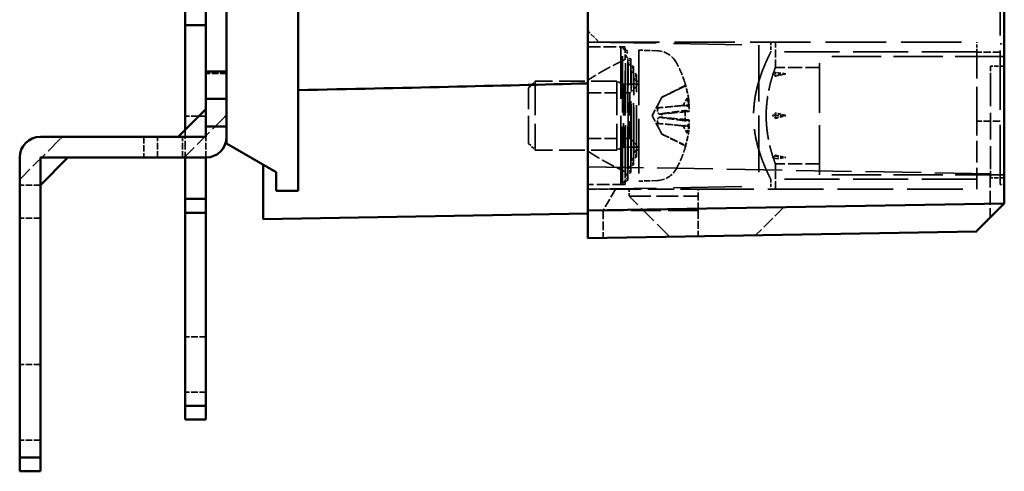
# Model space of a CAD drawing. Header units: millimetres. Extents: x 64 to 402, y 85 to 280.
# Tile 17 of 23: x 209 to 280, y 85 to 118. Entities that reach past the tile are written whole.
import ezdxf

# ---------------------------------------------------------------- set-up
doc = ezdxf.new("R2010")
doc.units = ezdxf.units.MM
doc.linetypes.add('DASHED', pattern=[0.2068, 0.1655, -0.0413])
doc.layers.add('Arêtes cachées(celduc)', color=7, linetype='DASHED', lineweight=35)
doc.layers.add('Arêtes visibles(celduc)', color=7, linetype='Continuous', lineweight=50)

msp = doc.modelspace()

# ---------------------------------------------------------------- linework, layer by layer
at = {"layer": 'Arêtes cachées(celduc)', "ltscale": 26.112186}
msp.add_line((280.076, 106.132), (280.076, 122.332), dxfattribs=at)
at = {"layer": 'Arêtes cachées(celduc)', "ltscale": 2.153776}
msp.add_line((250.976, 116.462), (250.176, 117.262), dxfattribs=at)
at = {"layer": 'Arêtes cachées(celduc)', "ltscale": 29.98979}
for p, q in [((250.176, 116.462), (262.576, 116.245)), ((250.176, 105.782), (262.576, 105.998))]:
    msp.add_line(p, q, dxfattribs=at)
at = {"layer": 'Arêtes cachées(celduc)', "ltscale": 1.52292}
msp.add_line((250.176, 116.462), (250.976, 116.462), dxfattribs=at)
at = {"layer": 'Arêtes cachées(celduc)', "ltscale": 26.499033}
msp.add_line((250.976, 116.462), (278.376, 116.462), dxfattribs=at)
at = {"layer": 'Arêtes cachées(celduc)', "ltscale": 1.377193}
for p, q in [((263.441, 116.462), (263.441, 115.738)), ((263.441, 106.505), (263.441, 105.782))]:
    msp.add_line(p, q, dxfattribs=at)
at = {"layer": 'Arêtes cachées(celduc)', "ltscale": 3.502847}
for p, q in [((263.776, 114.622), (263.776, 116.462)), ((263.776, 105.782), (263.776, 107.622))]:
    msp.add_line(p, q, dxfattribs=at)
at = {"layer": 'Arêtes cachées(celduc)', "ltscale": 1.389656}
msp.add_line((278.376, 115.732), (278.376, 116.462), dxfattribs=at)
at = {"layer": 'Arêtes cachées(celduc)', "ltscale": 30.107428}
msp.add_line((252.576, 106.122), (252.576, 116.122), dxfattribs=at)
at = {"layer": 'Arêtes cachées(celduc)', "ltscale": 0.282458}
for p, q in [((252.697, 115.987), (252.76, 116.122)), ((252.697, 106.256), (252.76, 106.122))]:
    msp.add_line(p, q, dxfattribs=at)
at = {"layer": 'Arêtes cachées(celduc)', "ltscale": 24.637936}
msp.add_line((252.697, 106.256), (252.697, 115.987), dxfattribs=at)
at = {"layer": 'Arêtes cachées(celduc)', "ltscale": 0.807604}
for p, q in [((253.081, 115.808), (252.697, 115.987)), ((252.902, 115.423), (253.081, 115.808)), ((253.287, 115.244), (252.902, 115.423)), ((253.107, 114.859), (253.287, 115.244)), ((253.492, 114.68), (253.107, 114.859)), ((253.312, 114.296), (253.492, 114.68)), ((253.697, 114.116), (253.312, 114.296)), ((253.518, 113.732), (253.697, 114.116)), ((253.697, 108.127), (253.312, 107.948)), ((253.312, 107.948), (253.492, 107.563)), ((253.518, 108.511), (253.697, 108.127)), ((253.492, 107.563), (253.107, 107.384)), ((253.107, 107.384), (253.287, 106.999)), ((253.081, 106.435), (252.697, 106.256)), ((253.287, 106.999), (252.902, 106.82)), ((252.902, 106.82), (253.081, 106.435))]:
    msp.add_line(p, q, dxfattribs=at)
at = {"layer": 'Arêtes cachées(celduc)', "ltscale": 2.277434}
for p, q in [((252.876, 115.191), (252.876, 116.122)), ((252.876, 106.122), (252.876, 107.052))]:
    msp.add_line(p, q, dxfattribs=at)
at = {"layer": 'Arêtes cachées(celduc)', "ltscale": 23.729984}
msp.add_line((253.081, 106.435), (253.081, 115.808), dxfattribs=at)
at = {"layer": 'Arêtes cachées(celduc)', "ltscale": 24.053135}
msp.add_line((253.876, 115.872), (253.876, 106.372), dxfattribs=at)
at = {"layer": 'Arêtes cachées(celduc)', "ltscale": 2.577048}
for p, q in [((255.229, 115.824), (253.876, 115.872)), ((255.229, 106.419), (253.876, 106.372))]:
    msp.add_line(p, q, dxfattribs=at)
at = {"layer": 'Arêtes cachées(celduc)', "ltscale": 24.775421}
msp.add_line((262.576, 116.245), (262.576, 105.998), dxfattribs=at)
at = {"layer": 'Arêtes cachées(celduc)', "ltscale": 24.072935}
for p, q in [((278.376, 115.738), (263.441, 115.738)), ((278.376, 106.505), (263.441, 106.505))]:
    msp.add_line(p, q, dxfattribs=at)
at = {"layer": 'Arêtes cachées(celduc)', "ltscale": 14.952118}
for p, q in [((278.376, 110.732), (278.376, 115.732)), ((246.367, 113.622), (246.367, 108.622)), ((252.276, 113.622), (252.276, 108.622))]:
    msp.add_line(p, q, dxfattribs=at)
at = {"layer": 'Arêtes cachées(celduc)', "ltscale": 3.236318}
for p, q in [((280.076, 115.732), (278.376, 115.732)), ((280.076, 110.732), (278.376, 110.732))]:
    msp.add_line(p, q, dxfattribs=at)
at = {"layer": 'Arêtes cachées(celduc)', "ltscale": 0.571033}
for p, q in [((280.376, 116.332), (280.076, 116.332)), ((280.376, 106.132), (280.076, 106.132))]:
    msp.add_line(p, q, dxfattribs=at)
at = {"layer": 'Arêtes cachées(celduc)', "ltscale": 19.679426}
msp.add_line((252.876, 107.052), (252.876, 115.191), dxfattribs=at)
at = {"layer": 'Arêtes cachées(celduc)', "ltscale": 21.782877}
msp.add_line((252.902, 106.82), (252.902, 115.423), dxfattribs=at)
at = {"layer": 'Arêtes cachées(celduc)', "ltscale": 31.312387}
msp.add_line((253.287, 106.999), (253.287, 115.244), dxfattribs=at)
at = {"layer": 'Arêtes cachées(celduc)', "ltscale": 21.774418}
msp.add_line((266.976, 106.822), (266.976, 115.422), dxfattribs=at)
at = {"layer": 'Arêtes cachées(celduc)', "ltscale": 21.598969}
for p, q in [((280.376, 115.422), (266.976, 115.422)), ((280.376, 106.822), (266.976, 106.822))]:
    msp.add_line(p, q, dxfattribs=at)
at = {"layer": 'Arêtes cachées(celduc)', "ltscale": 28.391726}
msp.add_line((253.107, 107.384), (253.107, 114.859), dxfattribs=at)
at = {"layer": 'Arêtes cachées(celduc)', "ltscale": 24.109137}
msp.add_line((253.312, 107.948), (253.312, 114.296), dxfattribs=at)
at = {"layer": 'Arêtes cachées(celduc)', "ltscale": 27.029799}
msp.add_line((253.492, 107.563), (253.492, 114.68), dxfattribs=at)
at = {"layer": 'Arêtes cachées(celduc)', "ltscale": 6.091982}
for p, q in [((266.976, 114.622), (263.776, 114.622)), ((266.976, 107.622), (263.776, 107.622))]:
    msp.add_line(p, q, dxfattribs=at)
at = {"layer": 'Arêtes cachées(celduc)', "ltscale": 0.523795}
for p, q in [((263.776, 114.245), (263.776, 113.98)), ((263.776, 111.122), (263.776, 111.316)), ((263.776, 110.927), (263.776, 111.122)), ((263.776, 108.264), (263.776, 107.998))]:
    msp.add_line(p, q, dxfattribs=at)
at = {"layer": 'Arêtes cachées(celduc)', "ltscale": 2.990344}
for p, q in [((279.376, 113.722), (279.376, 114.722)), ((279.376, 106.622), (279.376, 107.622))]:
    msp.add_line(p, q, dxfattribs=at)
at = {"layer": 'Arêtes cachées(celduc)', "ltscale": 1.903676}
for p, q in [((280.376, 114.722), (279.376, 114.722)), ((280.376, 106.622), (279.376, 106.622))]:
    msp.add_line(p, q, dxfattribs=at)
at = {"layer": 'Arêtes cachées(celduc)', "ltscale": 2.855563}
for p, q in [((223.976, 114.182), (222.476, 114.182)), ((222.476, 111.082), (220.976, 111.082)), ((217.976, 109.582), (217.976, 108.082)), ((218.976, 108.082), (218.976, 109.582)), ((220.776, 108.082), (220.776, 109.582)), ((210.476, 106.082), (208.976, 106.082)), ((210.476, 103.682), (208.976, 103.682)), ((222.476, 95.082), (220.976, 95.082)), ((210.476, 93.082), (208.976, 93.082)), ((222.476, 91.082), (220.976, 91.082)), ((210.476, 87.582), (208.976, 87.582))]:
    msp.add_line(p, q, dxfattribs=at)
at = {"layer": 'Arêtes cachées(celduc)', "ltscale": 1.32133}
for p, q in [((245.876, 113.131), (246.367, 113.622)), ((245.876, 109.112), (246.367, 108.622))]:
    msp.add_line(p, q, dxfattribs=at)
at = {"layer": 'Arêtes cachées(celduc)', "ltscale": 11.249577}
for p, q in [((252.276, 113.622), (246.367, 113.622)), ((252.276, 108.622), (246.367, 108.622))]:
    msp.add_line(p, q, dxfattribs=at)
at = {"layer": 'Arêtes cachées(celduc)', "ltscale": 1.021076}
for p, q in [((252.767, 113.405), (252.276, 113.622)), ((252.767, 108.838), (252.276, 108.622))]:
    msp.add_line(p, q, dxfattribs=at)
at = {"layer": 'Arêtes cachées(celduc)', "ltscale": 19.826548}
msp.add_line((253.518, 108.511), (253.518, 113.732), dxfattribs=at)
at = {"layer": 'Arêtes cachées(celduc)', "ltscale": 0.752861}
for p, q in [((253.876, 113.565), (253.518, 113.732)), ((253.876, 108.679), (253.518, 108.511))]:
    msp.add_line(p, q, dxfattribs=at)
at = {"layer": 'Arêtes cachées(celduc)', "ltscale": 22.74721}
msp.add_line((253.697, 108.127), (253.697, 114.116), dxfattribs=at)
at = {"layer": 'Arêtes cachées(celduc)', "ltscale": 0.538369}
for p, q in [((263.776, 113.98), (263.576, 114.153)), ((263.776, 111.122), (263.576, 111.122)), ((263.776, 108.264), (263.576, 108.091))]:
    msp.add_line(p, q, dxfattribs=at)
at = {"layer": 'Arêtes cachées(celduc)', "ltscale": 1.471025}
for p, q in [((263.776, 113.98), (264.522, 114.153)), ((263.776, 111.122), (264.522, 111.122)), ((263.776, 108.264), (264.522, 108.091))]:
    msp.add_line(p, q, dxfattribs=at)
at = {"layer": 'Arêtes cachées(celduc)', "ltscale": 11.612931}
msp.add_line((279.376, 113.722), (279.376, 107.622), dxfattribs=at)
at = {"layer": 'Arêtes cachées(celduc)', "ltscale": 12.016938}
msp.add_line((245.876, 109.112), (245.876, 113.131), dxfattribs=at)
at = {"layer": 'Arêtes cachées(celduc)', "ltscale": 13.657227}
msp.add_line((252.767, 113.405), (252.767, 108.838), dxfattribs=at)
at = {"layer": 'Arêtes cachées(celduc)', "ltscale": 2.111644}
for p, q in [((253.876, 113.405), (252.767, 113.405)), ((253.876, 108.838), (252.767, 108.838))]:
    msp.add_line(p, q, dxfattribs=at)
at = {"layer": 'Arêtes cachées(celduc)', "ltscale": 1.749924}
for p, q in [((253.226, 112.772), (253.876, 113.422)), ((253.226, 109.472), (253.876, 108.822))]:
    msp.add_line(p, q, dxfattribs=at)
at = {"layer": 'Arêtes cachées(celduc)', "ltscale": 3.395308}
for p, q in [((255.548, 112.46), (257.144, 113.256)), ((255.548, 109.783), (257.144, 108.987))]:
    msp.add_line(p, q, dxfattribs=at)
at = {"layer": 'Arêtes cachées(celduc)', "ltscale": 0.725201}
for p, q in [((257.236, 113.373), (257.236, 113.405)), ((257.236, 108.838), (257.236, 108.87))]:
    msp.add_line(p, q, dxfattribs=at)
at = {"layer": 'Arêtes cachées(celduc)', "ltscale": 5.806416}
for p, q in [((250.176, 112.772), (253.226, 112.772)), ((250.176, 109.472), (253.226, 109.472))]:
    msp.add_line(p, q, dxfattribs=at)
at = {"layer": 'Arêtes cachées(celduc)', "ltscale": 9.868364}
msp.add_line((253.226, 112.772), (253.226, 109.472), dxfattribs=at)
at = {"layer": 'Arêtes cachées(celduc)', "ltscale": 2.886575}
for q in [(255.548, 112.46), (255.548, 109.783)]:
    msp.add_line((254.836, 111.122), q, dxfattribs=at)
at = {"layer": 'Arêtes cachées(celduc)', "ltscale": 0.272279}
for p, q in [((255.548, 112.46), (255.548, 112.453)), ((255.548, 109.79), (255.548, 109.783))]:
    msp.add_line(p, q, dxfattribs=at)
at = {"layer": 'Arêtes cachées(celduc)', "ltscale": 1.523768}
for p, q in [((257.37, 112.397), (257.088, 111.867)), ((257.37, 109.846), (257.088, 110.376))]:
    msp.add_line(p, q, dxfattribs=at)
at = {"layer": 'Arêtes cachées(celduc)', "ltscale": 3.952167}
for p, q in [((257.494, 111.415), (255.426, 111.234)), ((257.494, 110.828), (255.426, 111.009))]:
    msp.add_line(p, q, dxfattribs=at)
at = {"layer": 'Arêtes cachées(celduc)', "ltscale": 2.890729}
for p, q in [((257.514, 111.887), (256.001, 111.755)), ((257.514, 110.356), (256.001, 110.488))]:
    msp.add_line(p, q, dxfattribs=at)
at = {"layer": 'Arêtes cachées(celduc)', "ltscale": 1.450502}
msp.add_line((257.236, 110.742), (257.236, 111.501), dxfattribs=at)
at = {"layer": 'Arêtes cachées(celduc)', "ltscale": 7.519602}
msp.add_line((223.83, 111.021), (221.037, 108.228), dxfattribs=at)
at = {"layer": 'Arêtes cachées(celduc)', "ltscale": 0.544658}
msp.add_line((255.548, 111.264), (255.548, 110.979), dxfattribs=at)
at = {"layer": 'Arêtes cachées(celduc)', "ltscale": 9.423589}
msp.add_line((278.376, 105.782), (278.376, 110.732), dxfattribs=at)
at = {"layer": 'Arêtes cachées(celduc)', "ltscale": 3.807642}
msp.add_line((220.976, 110.082), (220.976, 108.082), dxfattribs=at)
at = {"layer": 'Arêtes cachées(celduc)', "ltscale": 7.519333}
msp.add_line((211.915, 109.435), (209.123, 106.642), dxfattribs=at)
at = {"layer": 'Arêtes cachées(celduc)', "ltscale": 2.855754}
msp.add_line((222.476, 108.082), (222.476, 109.582), dxfattribs=at)
at = {"layer": 'Arêtes cachées(celduc)', "ltscale": 24.34655}
msp.add_line((250.176, 107.414), (280.376, 106.887), dxfattribs=at)
at = {"layer": 'Arêtes cachées(celduc)', "ltscale": 6.022034}
msp.add_line((279.358, 106.904), (279.358, 103.741), dxfattribs=at)
at = {"layer": 'Arêtes cachées(celduc)', "ltscale": 3.807446}
msp.add_line((250.176, 105.782), (252.176, 105.782), dxfattribs=at)
at = {"layer": 'Arêtes cachées(celduc)', "ltscale": 3.950327}
msp.add_line((252.176, 105.782), (251.281, 104.232), dxfattribs=at)
at = {"layer": 'Arêtes cachées(celduc)', "ltscale": 11.422559}
msp.add_line((252.176, 105.782), (258.176, 105.782), dxfattribs=at)
at = {"layer": 'Arêtes cachées(celduc)', "ltscale": 1.099069}
msp.add_line((253.176, 105.782), (253.176, 105.282), dxfattribs=at)
at = {"layer": 'Arêtes cachées(celduc)', "ltscale": 24.419729}
msp.add_line((258.176, 105.782), (278.376, 105.782), dxfattribs=at)
at = {"layer": 'Arêtes cachées(celduc)', "ltscale": 3.564081}
msp.add_line((258.176, 104.232), (258.176, 105.782), dxfattribs=at)
at = {"layer": 'Arêtes cachées(celduc)', "ltscale": 7.93211}
msp.add_line((256.122, 102.335), (253.176, 105.282), dxfattribs=at)
at = {"layer": 'Arêtes cachées(celduc)', "ltscale": 9.518778}
msp.add_line((253.176, 105.282), (258.176, 105.282), dxfattribs=at)
at = {"layer": 'Arêtes cachées(celduc)', "ltscale": 5.480986}
msp.add_line((264.381, 104.48), (262.345, 102.444), dxfattribs=at)
at = {"layer": 'Arêtes cachées(celduc)', "ltscale": 25.789722}
msp.add_line((264.381, 104.48), (280.376, 104.759), dxfattribs=at)
at = {"layer": 'Arêtes cachées(celduc)', "ltscale": 13.126229}
msp.add_line((258.176, 104.232), (251.281, 104.232), dxfattribs=at)
at = {"layer": 'Arêtes cachées(celduc)', "ltscale": 3.770728}
msp.add_line((251.281, 104.232), (251.281, 102.251), dxfattribs=at)
at = {"layer": 'Arêtes cachées(celduc)', "ltscale": 3.541607}
msp.add_line((258.176, 104.232), (258.176, 102.371), dxfattribs=at)
at = {"layer": 'Arêtes cachées(celduc)', "ltscale": 0.095567}
msp.add_line((278.376, 102.759), (278.341, 102.723), dxfattribs=at)
at = {"layer": 'Arêtes cachées(celduc)', "ltscale": 3.136026}
for centre, start, end in [((255.173, 114.225), 29.00972, 88), ((255.173, 108.018), 272, 330.99028)]:
    msp.add_arc(centre, 1.6, start, end, dxfattribs=at)
at = {"layer": 'Arêtes cachées(celduc)', "ltscale": 3.207083}
for start, end in [(16.94435, 29.00972), (330.99028, 343.05565)]:
    msp.add_arc((249.576, 111.122), 8, start, end, dxfattribs=at)
at = {"layer": 'Arêtes cachées(celduc)', "ltscale": 0.350147}
for centre, start, end in [((257.07, 113.405), 296.5, 0), ((257.07, 108.838), 0, 63.5)]:
    msp.add_arc(centre, 0.166, start, end, dxfattribs=at)
at = {"layer": 'Arêtes cachées(celduc)', "ltscale": 0.09336}
for centre, start, end in [((257.07, 113.405), 0, 16.94435), ((257.07, 108.838), 343.05565, 0)]:
    msp.add_arc(centre, 0.166, start, end, dxfattribs=at)
at = {"layer": 'Arêtes cachées(celduc)', "ltscale": 0.747511}
for centre, start, end in [((223.476, 111.375), 315, 0), ((212.269, 109.082), 90, 135), ((220.683, 108.582), 270, 315), ((209.476, 106.289), 135, 180)]:
    msp.add_arc(centre, 0.5, start, end, dxfattribs=at)
at = {"layer": 'Arêtes cachées(celduc)', "ltscale": 0.411697}
for major_axis, start_param, end_param in [((4.843, -1.583), 2.508211, 2.551186), ((4.843, 1.583), 3.732, 3.774974)]:
    msp.add_ellipse((267.076, 111.122), major_axis=major_axis, ratio=0.644456, start_param=start_param, end_param=end_param, dxfattribs=at)
at = {"layer": 'Arêtes cachées(celduc)', "ltscale": 1.46845}
for major_axis, ratio, start_param, end_param in [((-18.472, -0.937), 0.182559, 3.917729, 3.973354), ((18.472, 3.388), 0.047445, 0.776695, 0.83232), ((18.47, -2.519), 0.131571, 0.80334, 0.858965), ((18.47, 2.519), 0.131571, 5.424221, 5.479846), ((18.472, -3.388), 0.047445, 5.450865, 5.50649), ((-18.472, 0.937), 0.182559, 2.309831, 2.365456)]:
    msp.add_ellipse((251.46, 111.122), major_axis=major_axis, ratio=ratio, start_param=start_param, end_param=end_param, dxfattribs=at)
at = {"layer": 'Arêtes cachées(celduc)', "ltscale": 0.119483}
for major_axis, start_param, end_param in [((-4.843, 1.583), 5.692778, 5.705429), ((-4.843, -1.583), 0.577757, 0.590407)]:
    msp.add_ellipse((267.076, 111.122), major_axis=major_axis, ratio=0.644456, start_param=start_param, end_param=end_param, dxfattribs=at)
at = {"layer": 'Arêtes cachées(celduc)', "ltscale": 0.086382}
for major_axis, start_param, end_param in [((-4.931, 3.446), 5.57499, 5.584147), ((-4.931, -3.446), 0.699038, 0.708195)]:
    msp.add_ellipse((267.076, 111.122), major_axis=major_axis, ratio=0.123881, start_param=start_param, end_param=end_param, dxfattribs=at)
at = {"layer": 'Arêtes cachées(celduc)', "ltscale": 0.444799}
for major_axis, start_param, end_param in [((-4.931, 3.446), 5.528522, 5.57499), ((-4.931, -3.446), 0.708195, 0.754663)]:
    msp.add_ellipse((267.076, 111.122), major_axis=major_axis, ratio=0.123881, start_param=start_param, end_param=end_param, dxfattribs=at)
at = {"layer": 'Arêtes cachées(celduc)', "ltscale": 2.278558}
for centre, major_axis, ratio, start_param, end_param in [((249.62, 111.17), (5.88, -5.401), 0.991666, 0.884493, 1.034407), ((249.62, 110.621), (7.953, 0.699), 0.094883, 0.13735, 0.287263), ((249.62, 111.623), (7.953, -0.699), 0.094883, 5.995922, 6.145835), ((249.62, 111.074), (-5.88, -5.401), 0.991666, 2.107186, 2.257099)]:
    msp.add_ellipse(centre, major_axis=major_axis, ratio=ratio, start_param=start_param, end_param=end_param, dxfattribs=at)
at = {"layer": 'Arêtes cachées(celduc)', "ltscale": 1.550928}
for centre, major_axis, ratio, start_param, end_param in [((249.791, 111.923), (7.635, -2.044), 0.741096, 0.322491, 0.425567), ((249.791, 110.206), (7.696, 1.803), 0.648554, 6.258985, 6.36206), ((249.791, 110.32), (7.635, 2.044), 0.741096, 5.857618, 5.960694), ((249.791, 112.037), (7.696, -1.803), 0.648554, 6.204311, 6.307386)]:
    msp.add_ellipse(centre, major_axis=major_axis, ratio=ratio, start_param=start_param, end_param=end_param, dxfattribs=at)
at = {"layer": 'Arêtes cachées(celduc)', "ltscale": 0.82701}
for centre, major_axis, ratio, start_param, end_param in [((258.271, 112.124), (-1.542, -0.207), 0.099058, 0.683161, 1.043296), ((258.271, 111.844), (1.542, -0.181), 0.113653, 3.851401, 4.211537), ((258.271, 110.399), (-1.542, -0.181), 0.113653, 5.213241, 5.573377), ((258.271, 110.119), (1.542, -0.207), 0.099058, 2.098296, 2.458432)]:
    msp.add_ellipse(centre, major_axis=major_axis, ratio=ratio, start_param=start_param, end_param=end_param, dxfattribs=at)
at = {"layer": 'Arêtes cachées(celduc)', "ltscale": 0.53128}
for major_axis, start_param, end_param in [((-4.817, -2.977), 5.210338, 5.265963), ((-4.817, 2.977), 1.017222, 1.072847)]:
    msp.add_ellipse((267.076, 111.122), major_axis=major_axis, ratio=0.381966, start_param=start_param, end_param=end_param, dxfattribs=at)
at = {"layer": 'Arêtes cachées(celduc)', "ltscale": 5.519126}
for points, weights in [([(250.176, 116.122), (251.375, 116.122), (252.876, 116.122)], [1.01355581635, 1.0097217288, 1]), ([(252.876, 106.122), (251.375, 106.122), (250.176, 106.122)], [1, 1.0097217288, 1.01355581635])]:
    msp.add_rational_spline(points, weights, degree=2, dxfattribs=at)
at = {"layer": 'Arêtes cachées(celduc)', "ltscale": 28.034266}
msp.add_open_spline([(263.441, 115.738), (263.4, 115.655), (263.355, 115.566), (263.217, 115.278), (263.118, 115.062), (262.923, 114.604), (262.821, 114.345), (262.624, 113.78), (262.53, 113.473), (262.37, 112.83), (262.304, 112.492), (262.216, 111.808), (262.194, 111.46), (262.194, 111.122), (262.194, 110.783), (262.216, 110.436), (262.304, 109.751), (262.37, 109.414), (262.53, 108.77), (262.624, 108.464), (262.821, 107.898), (262.923, 107.639), (263.118, 107.181), (263.217, 106.965), (263.355, 106.678), (263.4, 106.588), (263.441, 106.505)], degree=3, knots=[-5.585658, -5.585658, -5.585658, -5.585658, -5.078562, -5.078562, -4.06638, -4.06638, -3.049785, -3.049785, -2.03319, -2.03319, -1.016595, -1.016595, 0, 0, 0, 1.016595, 1.016595, 2.03319, 2.03319, 3.049785, 3.049785, 4.06638, 4.06638, 5.078562, 5.078562, 5.585658, 5.585658, 5.585658, 5.585658], dxfattribs=at)
at = {"layer": 'Arêtes cachées(celduc)', "ltscale": 5.886925}
for points, weights in [([(252.876, 115.191), (251.221, 114.401), (250.176, 113.69)], [1, 1.03463530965, 1.05775441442]), ([(250.176, 108.553), (251.221, 107.842), (252.876, 107.052)], [1.05775441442, 1.03463530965, 1])]:
    msp.add_rational_spline(points, weights, degree=2, dxfattribs=at)
at = {"layer": 'Arêtes cachées(celduc)', "ltscale": 10.56109}
for points, knots in [([(263.776, 114.622), (263.776, 114.622), (263.768, 114.6), (263.736, 114.511), (263.711, 114.442), (263.65, 114.263), (263.612, 114.152), (263.532, 113.896), (263.49, 113.751), (263.406, 113.442), (263.363, 113.268), (263.281, 112.888), (263.242, 112.682), (263.177, 112.252), (263.151, 112.027), (263.116, 111.573), (263.108, 111.344), (263.108, 111.122)], [15.985307, 15.985307, 15.985307, 15.985307, 16.651125, 16.651125, 17.316943, 17.316943, 17.982761, 17.982761, 18.648579, 18.648579, 19.31487, 19.31487, 19.981161, 19.981161, 20.647452, 20.647452, 21.313743, 21.313743, 21.313743, 21.313743]), ([(263.108, 111.122), (263.108, 110.9), (263.116, 110.671), (263.151, 110.217), (263.177, 109.992), (263.242, 109.561), (263.281, 109.355), (263.363, 108.975), (263.406, 108.801), (263.49, 108.493), (263.532, 108.348), (263.612, 108.091), (263.65, 107.98), (263.711, 107.801), (263.736, 107.733), (263.768, 107.643), (263.776, 107.622), (263.776, 107.622)], [0, 0, 0, 0, 0.666291, 0.666291, 1.332582, 1.332582, 1.998873, 1.998873, 2.665164, 2.665164, 3.330982, 3.330982, 3.9968, 3.9968, 4.662618, 4.662618, 5.328436, 5.328436, 5.328436, 5.328436])]:
    msp.add_open_spline(points, degree=3, knots=knots, dxfattribs=at)
at = {"layer": 'Arêtes cachées(celduc)', "ltscale": 3.401016}
for points, weights in [([(257.144, 113.226), (256.164, 112.753), (255.548, 112.453)], [1.00324421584, 1.02820642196, 1]), ([(255.548, 111.264), (256.164, 111.347), (257.144, 111.479)], [1, 1.02820642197, 1.00324421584]), ([(257.144, 110.765), (256.164, 110.896), (255.548, 110.979)], [1.00324421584, 1.02820642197, 1]), ([(255.548, 109.79), (256.164, 109.49), (257.144, 109.017)], [1, 1.02820642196, 1.00324421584])]:
    msp.add_rational_spline(points, weights, degree=2, dxfattribs=at)
at = {"layer": 'Arêtes cachées(celduc)', "ltscale": 0.443914}
for points, knots in [([(257.144, 113.226), (257.16, 113.234), (257.176, 113.245), (257.202, 113.271), (257.216, 113.291), (257.231, 113.329), (257.236, 113.353), (257.236, 113.388), (257.233, 113.406), (257.229, 113.421)], [0.05659998, 0.05659998, 0.05659998, 0.05659998, 0.06162651, 0.06162651, 0.06776774, 0.06776774, 0.07392503, 0.07392503, 0.07853581, 0.07853581, 0.07853581, 0.07853581]), ([(257.229, 111.505), (257.233, 111.504), (257.236, 111.502), (257.236, 111.499), (257.231, 111.496), (257.216, 111.491), (257.202, 111.488), (257.176, 111.483), (257.16, 111.481), (257.144, 111.479)], [0.02009358, 0.02009358, 0.02009358, 0.02009358, 0.02470436, 0.02470436, 0.03086166, 0.03086166, 0.03700288, 0.03700288, 0.04202941, 0.04202941, 0.04202941, 0.04202941]), ([(257.144, 110.765), (257.16, 110.762), (257.176, 110.76), (257.202, 110.755), (257.216, 110.752), (257.231, 110.747), (257.236, 110.744), (257.236, 110.741), (257.233, 110.74), (257.229, 110.738)], [0.05659998, 0.05659998, 0.05659998, 0.05659998, 0.06162651, 0.06162651, 0.06776774, 0.06776774, 0.07392503, 0.07392503, 0.07853581, 0.07853581, 0.07853581, 0.07853581]), ([(257.229, 108.822), (257.233, 108.838), (257.236, 108.855), (257.236, 108.891), (257.231, 108.915), (257.216, 108.952), (257.202, 108.972), (257.176, 108.998), (257.16, 109.009), (257.144, 109.017)], [0.02009358, 0.02009358, 0.02009358, 0.02009358, 0.02470436, 0.02470436, 0.03086166, 0.03086166, 0.03700288, 0.03700288, 0.04202941, 0.04202941, 0.04202941, 0.04202941])]:
    msp.add_open_spline(points, degree=3, knots=knots, dxfattribs=at)
at = {"layer": 'Arêtes cachées(celduc)', "ltscale": 1.671924}
for points, knots in [([(255.452, 112.275), (255.449, 112.268), (255.445, 112.261), (255.416, 112.206), (255.388, 112.154), (255.335, 112.052), (255.31, 112.002), (255.273, 111.92), (255.256, 111.881), (255.233, 111.812), (255.227, 111.782), (255.227, 111.736), (255.233, 111.717), (255.251, 111.7), (255.258, 111.696), (255.267, 111.694)], [0.2084182, 0.2084182, 0.2084182, 0.2084182, 0.21081033, 0.21081033, 0.2270141, 0.2270141, 0.24321787, 0.24321787, 0.25700514, 0.25700514, 0.27079242, 0.27079242, 0.28457969, 0.28457969, 0.29197487, 0.29197487, 0.29197487, 0.29197487]), ([(255.267, 111.694), (255.258, 111.67), (255.251, 111.644), (255.233, 111.573), (255.227, 111.527), (255.227, 111.447), (255.233, 111.408), (255.256, 111.342), (255.273, 111.315), (255.31, 111.271), (255.335, 111.253), (255.388, 111.233), (255.416, 111.232), (255.441, 111.236), (255.445, 111.237), (255.449, 111.238), (255.452, 111.239)], [-0.08116454, -0.08116454, -0.08116454, -0.08116454, -0.07376936, -0.07376936, -0.05998209, -0.05998209, -0.04619482, -0.04619482, -0.03240754, -0.03240754, -0.01620377, -0.01620377, 0, 0, 0, 0.00239212, 0.00239212, 0.00239212, 0.00239212]), ([(255.452, 111.004), (255.449, 111.005), (255.445, 111.006), (255.416, 111.012), (255.388, 111.01), (255.335, 110.99), (255.31, 110.972), (255.273, 110.928), (255.256, 110.901), (255.233, 110.835), (255.227, 110.796), (255.227, 110.716), (255.233, 110.67), (255.251, 110.599), (255.258, 110.574), (255.267, 110.549)], [0.2084182, 0.2084182, 0.2084182, 0.2084182, 0.21081033, 0.21081033, 0.2270141, 0.2270141, 0.24321787, 0.24321787, 0.25700514, 0.25700514, 0.27079242, 0.27079242, 0.28457969, 0.28457969, 0.29197487, 0.29197487, 0.29197487, 0.29197487]), ([(255.267, 110.549), (255.258, 110.547), (255.251, 110.543), (255.233, 110.526), (255.227, 110.507), (255.227, 110.462), (255.233, 110.431), (255.256, 110.362), (255.273, 110.323), (255.31, 110.242), (255.335, 110.192), (255.388, 110.089), (255.416, 110.037), (255.441, 109.99), (255.445, 109.983), (255.449, 109.976), (255.452, 109.968)], [-0.08116454, -0.08116454, -0.08116454, -0.08116454, -0.07376936, -0.07376936, -0.05998209, -0.05998209, -0.04619482, -0.04619482, -0.03240754, -0.03240754, -0.01620377, -0.01620377, 0, 0, 0, 0.00239212, 0.00239212, 0.00239212, 0.00239212])]:
    msp.add_open_spline(points, degree=3, knots=knots, dxfattribs=at)
at = {"layer": 'Arêtes cachées(celduc)', "ltscale": 0.387596}
for points, weights in [([(255.548, 112.453), (255.497, 112.357), (255.452, 112.275)], [1, 1.07456653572, 1.14872900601]), ([(255.452, 111.239), (255.497, 111.251), (255.548, 111.264)], [1.14872900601, 1.07456653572, 1]), ([(255.548, 110.979), (255.497, 110.992), (255.452, 111.004)], [1, 1.07456653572, 1.14872900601]), ([(255.452, 109.968), (255.497, 109.886), (255.548, 109.79)], [1.14872900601, 1.07456653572, 1])]:
    msp.add_rational_spline(points, weights, degree=2, dxfattribs=at)
at = {"layer": 'Arêtes cachées(celduc)', "ltscale": 1.118336}
for points, knots in [([(257.489, 112.258), (257.496, 112.216), (257.502, 112.17), (257.512, 112.083), (257.515, 112.043), (257.52, 111.978), (257.521, 111.948), (257.521, 111.906), (257.519, 111.893), (257.515, 111.887), (257.514, 111.887), (257.512, 111.888)], [0, 0, 0, 0, 0.01285996, 0.01285996, 0.02571992, 0.02571992, 0.03841194, 0.03841194, 0.05110395, 0.05110395, 0.05644229, 0.05644229, 0.05644229, 0.05644229]), ([(257.489, 110.827), (257.496, 110.83), (257.502, 110.826), (257.512, 110.799), (257.515, 110.776), (257.52, 110.722), (257.521, 110.686), (257.521, 110.607), (257.519, 110.562), (257.515, 110.503), (257.514, 110.484), (257.512, 110.466)], [0, 0, 0, 0, 0.01283183, 0.01283183, 0.02566366, 0.02566366, 0.0383838, 0.0383838, 0.05110394, 0.05110394, 0.05644228, 0.05644228, 0.05644228, 0.05644228])]:
    msp.add_open_spline(points, degree=3, knots=knots, dxfattribs=at)
at = {"layer": 'Arêtes cachées(celduc)', "ltscale": 3.498962}
for points in [[(257.088, 111.867), (256.906, 111.843), (256.712, 111.822), (256.122, 111.763), (255.696, 111.728), (255.267, 111.694)], [(257.088, 110.376), (256.906, 110.4), (256.712, 110.421), (256.122, 110.48), (255.696, 110.515), (255.267, 110.549)]]:
    msp.add_open_spline(points, degree=3, knots=[-2.7148388, -2.7148388, -2.7148388, -2.7148388, -2.6633766, -2.6633766, -2.5359678, -2.5359678, -2.5359678, -2.5359678], dxfattribs=at)
at = {"layer": 'Arêtes cachées(celduc)', "ltscale": 1.118337}
for points in [[(257.512, 111.777), (257.513, 111.77), (257.514, 111.762), (257.517, 111.712), (257.52, 111.667), (257.522, 111.584), (257.521, 111.546), (257.518, 111.486), (257.514, 111.46), (257.506, 111.425), (257.5, 111.416), (257.493, 111.415), (257.491, 111.415), (257.489, 111.416)], [(257.512, 110.355), (257.513, 110.356), (257.514, 110.356), (257.517, 110.355), (257.52, 110.347), (257.522, 110.312), (257.521, 110.286), (257.518, 110.227), (257.514, 110.189), (257.506, 110.106), (257.5, 110.061), (257.493, 110.008), (257.491, 109.997), (257.489, 109.985)]]:
    msp.add_open_spline(points, degree=3, knots=[0.02354357, 0.02354357, 0.02354357, 0.02354357, 0.0258252, 0.0258252, 0.03851169, 0.03851169, 0.05119818, 0.05119818, 0.06396747, 0.06396747, 0.07673675, 0.07673675, 0.08003868, 0.08003868, 0.08003868, 0.08003868], dxfattribs=at)
at = {"layer": 'Arêtes visibles(celduc)'}
for p, q in [((229.176, 174.982), (229.176, 105.682)), ((223.976, 109.105), (223.976, 171.559)), ((280.376, 106.059), (280.376, 123.432)), ((222.476, 121.223), (222.476, 114.332)), ((220.976, 120.132), (220.976, 117.682)), ((250.176, 113.517), (250.176, 119.547)), ((220.976, 117.682), (220.976, 110.082)), ((222.476, 117.682), (220.976, 117.682)), ((222.476, 112.332), (222.476, 114.332)), ((222.476, 114.332), (223.976, 114.332)), ((250.176, 113.517), (250.176, 113.458)), ((250.176, 105.318), (250.176, 113.458)), ((222.476, 112.332), (222.476, 111.832)), ((223.976, 112.332), (222.476, 112.332)), ((222.476, 111.582), (220.476, 109.582)), ((222.476, 110.332), (222.476, 111.832)), ((222.476, 111.582), (222.476, 111.582)), ((222.476, 109.582), (222.476, 110.332)), ((222.476, 110.332), (223.976, 110.332)), ((222.476, 109.582), (210.477, 109.582)), ((227.576, 107.026), (223.976, 109.105)), ((208.976, 108.081), (208.976, 86.332)), ((210.476, 106.082), (212.476, 108.082)), ((210.476, 86.332), (210.476, 108.081)), ((222.476, 108.082), (210.477, 108.082)), ((220.976, 108.082), (220.976, 105.082)), ((222.476, 105.082), (222.476, 108.082)), ((222.476, 108.082), (222.476, 108.082)), ((226.626, 104.906), (226.626, 107.575)), ((227.576, 105.682), (227.576, 107.026)), ((229.176, 105.682), (227.576, 105.682)), ((280.376, 106.059), (280.376, 104.759)), ((220.976, 105.082), (220.976, 104.082)), ((222.476, 105.082), (220.976, 105.082)), ((222.476, 104.082), (222.476, 105.082)), ((250.176, 105.318), (250.176, 104.018)), ((226.626, 103.607), (226.626, 104.906)), ((250.176, 104.232), (280.376, 104.759)), ((278.376, 102.759), (280.376, 104.759)), ((220.976, 104.082), (220.976, 103.082)), ((222.476, 104.082), (220.976, 104.082)), ((222.476, 103.082), (222.476, 104.082)), ((226.626, 103.607), (250.176, 104.018)), ((250.176, 104.018), (250.176, 102.232)), ((220.976, 103.082), (220.976, 90.082)), ((222.476, 90.082), (222.476, 103.082)), ((250.176, 102.232), (278.376, 102.724)), ((278.376, 102.724), (278.376, 102.759)), ((220.976, 90.082), (220.976, 89.082)), ((222.476, 90.082), (220.976, 90.082)), ((222.476, 89.082), (222.476, 90.082)), ((222.476, 89.082), (220.976, 89.082)), ((208.976, 86.332), (208.976, 85.332)), ((210.476, 86.332), (208.976, 86.332)), ((210.476, 85.332), (210.476, 86.332)), ((208.976, 85.332), (210.476, 85.332))]:
    msp.add_line(p, q, dxfattribs=at)
for centre, radius, start, end in [((210.477, 108.081), 1.501, 90, 180), ((222.476, 109.582), 1.5, 270, 0), ((222.476, 109.582), 0.0001, 270, 0), ((210.477, 108.081), 0.001, 90, 180)]:
    msp.add_arc(centre, radius, start, end, dxfattribs=at)
msp.add_ellipse((-11.127, 116.532), major_axis=(-315.095, 0), ratio=0.017455, start_param=2.438178, end_param=2.548623, dxfattribs=at)

doc.saveas('drawing.dxf')
